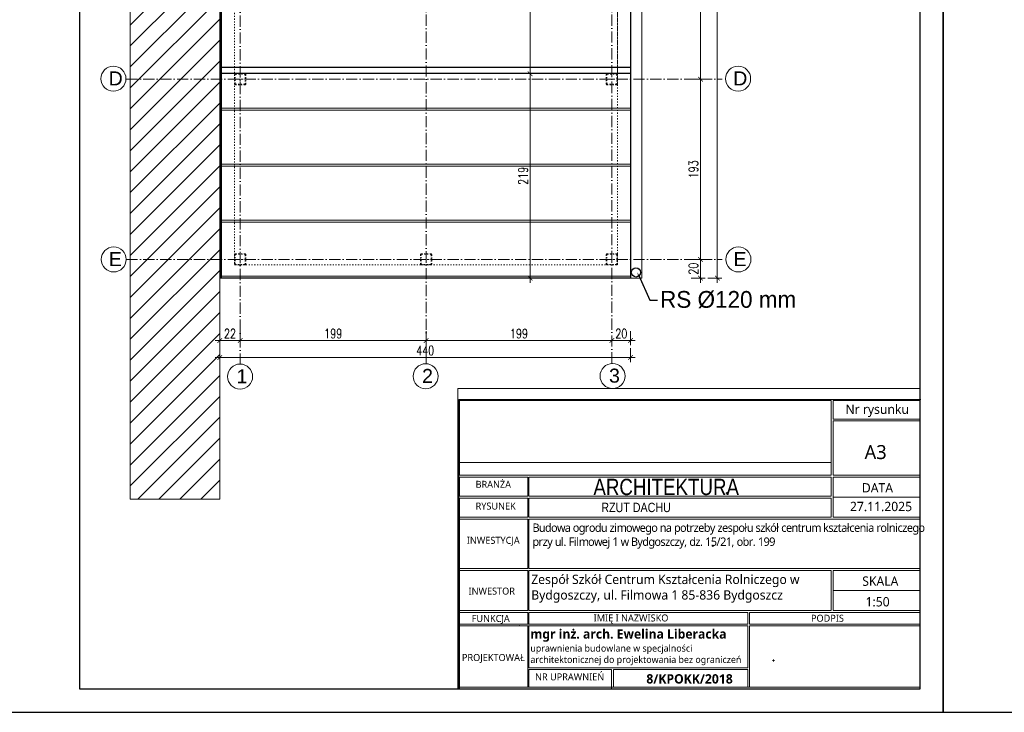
# Model space of a CAD drawing. Header units: millimetres. Extents: x 0 to 27018, y 10208 to 12867.
# Tile 20 of 25: x 22413 to 23468, y 10208 to 10951. Entities that reach past the tile are written whole.
import ezdxf
from ezdxf import colors
from ezdxf.entities.mleader import LeaderData, LeaderLine
from ezdxf.math import Vec2, Vec3

# ---------------------------------------------------------------- set-up
doc = ezdxf.new("R2010")
doc.units = ezdxf.units.MM
for name, pattern in [('ACAD_ISO03W100', [30, 12, -18]), ('ACAD_ISO10W100', [18, 12, -3, 0, -3]), ('OTKJ_A05', [2, 1.5, -0.5])]:
    doc.linetypes.add(name, pattern=pattern)
for name, color, linetype, lineweight in [('0-A-wymiary', 7, 'Continuous', 9), ('0. PRZEKROJOWA', 7, 'Continuous', 30), ('isa_V10520003E16E075_TUsr', 7, 'Continuous', 25), ('isa_V10520003E16E075_TUsr_19165818BF56C1D4', 5, 'OTKJ_A05', 25), ('izolacja', 191, 'BATTING', 0), ('opis', 241, 'Continuous', 13), ('OPISY', 240, 'Continuous', 18), ('osie', 43, 'ACAD_ISO10W100', 0), ('Pikiety', 18, 'Continuous', 0), ('PRZEKROJOWA', 7, 'Continuous', 40), ('Punkty o określonej wysokości', 5, 'Continuous', 0), ('wymiar', 13, 'Continuous', 13)]:
    doc.layers.add(name, color=color, linetype=linetype, lineweight=lineweight)
doc.layers.add('Znak północy', color=7, linetype='Continuous')
doc.styles.add('arial CE', font='txt')
doc.styles.add('MÓJ', font='txt', dxfattribs={"width": 0.8, "height": 20})
doc.styles.add('NOWY 50', font='romans.shx', dxfattribs={"width": 0.75, "height": 10})
doc.styles.add('tekst', font='segoeui.ttf', dxfattribs={"height": 20})
doc.linetypes.add('BATTING', pattern='A,0.00254,-2.54,[134,ltypeshp.shx,S=2.54,R=0,X=-2.54,Y=0],-5.08,[134,ltypeshp.shx,S=2.54,R=180,X=2.54,Y=0],-2.54', length=10.16254)
doc.dimstyles.new('NOWY 1DO50', dxfattribs={"dimtxt": 20, "dimasz": 5, "dimexe": 5, "dimexo": 5, "dimgap": 2.5, "dimtad": 1, "dimdec": 0, "dimtxsty": 'NOWY 50', "dimblk": 'ARCHTICK', "dimcen": 1.25, "dimdle": 5, "dimclrd": 256, "dimclre": 256, "dimclrt": 256, "dimadec": 0, "dimazin": 0, "dimtfac": 1, "dimtdec": 0, "dimtmove": 1, "dimatfit": 0, "dimldrblk": 'ARCHTICK', "dimfxl": 10, "dimfxlon": 1, "dimlwd": -1, "dimlwe": -1, "dimarcsym": 0})
picture_1 = doc.add_image_def('image1.jpg', size_in_pixel=(1523, 254))

# ---------------------------------------------------------------- blocks, each defined once
blk = doc.blocks.new('_ArchTick')
at = {"color": 0, "linetype": 'ByBlock', "const_width": 0.15}
blk.add_lwpolyline([(-0.5, -0.5), (0.5, 0.5)], dxfattribs=at)
blk = doc.blocks.new('*D2870')
at = {"layer": 'Defpoints', "color": 0}
for p in [(22627.5, 10660.6), (23067.5, 10660.6), (23067.5, 10588.5)]:
    blk.add_point(p, dxfattribs=at)
at = {"layer": 'wymiar'}
for p, q in [((22627.5, 10598.5), (22627.5, 10583.5)), ((23067.5, 10598.5), (23067.5, 10583.5)), ((22622.5, 10588.5), (23072.5, 10588.5))]:
    blk.add_line(p, q, dxfattribs=at)
at = {"layer": 'wymiar', "linetype": 'ByBlock', "xscale": 5, "yscale": 5, "zscale": 5, "rotation": 180}
blk.add_blockref('_ArchTick', (22627.5, 10588.5), dxfattribs=at)
at = {"layer": 'wymiar', "linetype": 'ByBlock', "xscale": 5, "yscale": 5, "zscale": 5}
blk.add_blockref('_ArchTick', (23067.5, 10588.5), dxfattribs=at)
at = {"layer": 'wymiar', "insert": (22847.5, 10596), "char_height": 10, "attachment_point": 5, "style": 'NOWY 50'}
blk.add_mtext('440', dxfattribs=at)
blk = doc.blocks.new('*D2871')
at = {"layer": 'Defpoints', "color": 0}
for p in [(22627.5, 10673.7), (22649.5, 10673.7), (22649.5, 10606.7)]:
    blk.add_point(p, dxfattribs=at)
at = {"layer": 'wymiar'}
for p, q in [((22627.5, 10616.7), (22627.5, 10601.7)), ((22649.5, 10616.7), (22649.5, 10601.7)), ((22622.5, 10606.7), (22654.5, 10606.7))]:
    blk.add_line(p, q, dxfattribs=at)
at = {"layer": 'wymiar', "linetype": 'ByBlock', "xscale": 5, "yscale": 5, "zscale": 5, "rotation": 180}
blk.add_blockref('_ArchTick', (22627.5, 10606.7), dxfattribs=at)
at = {"layer": 'wymiar', "linetype": 'ByBlock', "xscale": 5, "yscale": 5, "zscale": 5}
blk.add_blockref('_ArchTick', (22649.5, 10606.7), dxfattribs=at)
at = {"layer": 'wymiar', "insert": (22638.5, 10614.2), "char_height": 10, "attachment_point": 5, "style": 'NOWY 50'}
blk.add_mtext('22', dxfattribs=at)
blk = doc.blocks.new('*D2872')
at = {"layer": 'Defpoints', "color": 0}
for p in [(22649.5, 10663.7), (22848.5, 10625.2), (22848.5, 10606.7)]:
    blk.add_point(p, dxfattribs=at)
at = {"layer": 'wymiar'}
for p, q in [((22649.5, 10616.7), (22649.5, 10601.7)), ((22848.5, 10616.7), (22848.5, 10601.7)), ((22644.5, 10606.7), (22853.5, 10606.7))]:
    blk.add_line(p, q, dxfattribs=at)
at = {"layer": 'wymiar', "linetype": 'ByBlock', "xscale": 5, "yscale": 5, "zscale": 5, "rotation": 180}
blk.add_blockref('_ArchTick', (22649.5, 10606.7), dxfattribs=at)
at = {"layer": 'wymiar', "linetype": 'ByBlock', "xscale": 5, "yscale": 5, "zscale": 5}
blk.add_blockref('_ArchTick', (22848.5, 10606.7), dxfattribs=at)
at = {"layer": 'wymiar', "insert": (22749, 10614.2), "char_height": 10, "attachment_point": 5, "style": 'NOWY 50'}
blk.add_mtext('199', dxfattribs=at)
blk = doc.blocks.new('*D2873')
at = {"layer": 'Defpoints', "color": 0}
for p in [(22848.5, 10625.2), (23047.5, 10611.8), (23047.5, 10606.7)]:
    blk.add_point(p, dxfattribs=at)
at = {"layer": 'wymiar'}
for p, q in [((22848.5, 10616.7), (22848.5, 10601.7)), ((22843.5, 10606.7), (23052.5, 10606.7)), ((23047.5, 10606.8), (23047.5, 10601.7))]:
    blk.add_line(p, q, dxfattribs=at)
at = {"layer": 'wymiar', "linetype": 'ByBlock', "xscale": 5, "yscale": 5, "zscale": 5, "rotation": 180}
blk.add_blockref('_ArchTick', (22848.5, 10606.7), dxfattribs=at)
at = {"layer": 'wymiar', "linetype": 'ByBlock', "xscale": 5, "yscale": 5, "zscale": 5}
blk.add_blockref('_ArchTick', (23047.5, 10606.7), dxfattribs=at)
at = {"layer": 'wymiar', "insert": (22948, 10614.2), "char_height": 10, "attachment_point": 5, "style": 'NOWY 50'}
blk.add_mtext('199', dxfattribs=at)
blk = doc.blocks.new('*D2874')
at = {"layer": 'Defpoints', "color": 0}
for p in [(23067.5, 10663.7), (23047.5, 10611.8), (23067.5, 10606.7)]:
    blk.add_point(p, dxfattribs=at)
at = {"layer": 'wymiar'}
for p, q in [((23067.5, 10616.7), (23067.5, 10601.7)), ((23042.5, 10606.7), (23072.5, 10606.7)), ((23047.5, 10606.8), (23047.5, 10601.7))]:
    blk.add_line(p, q, dxfattribs=at)
at = {"layer": 'wymiar', "linetype": 'ByBlock', "xscale": 5, "yscale": 5, "zscale": 5, "rotation": 180}
blk.add_blockref('_ArchTick', (23047.5, 10606.7), dxfattribs=at)
at = {"layer": 'wymiar', "linetype": 'ByBlock', "xscale": 5, "yscale": 5, "zscale": 5}
blk.add_blockref('_ArchTick', (23067.5, 10606.7), dxfattribs=at)
at = {"layer": 'wymiar', "insert": (23057.5, 10614.2), "char_height": 10, "attachment_point": 5, "style": 'NOWY 50'}
blk.add_mtext('20', dxfattribs=at)
blk = doc.blocks.new('*D2875')
at = {"layer": 'Defpoints', "color": 0}
for p in [(22986, 11473.7), (22959.9, 10892.7), (22986, 10892.7)]:
    blk.add_point(p, dxfattribs=at)
at = {"layer": 'wymiar'}
for p, q in [((22969.9, 11473.7), (22954.9, 11473.7)), ((22959.9, 11478.7), (22959.9, 10887.7)), ((22969.9, 10892.7), (22954.9, 10892.7))]:
    blk.add_line(p, q, dxfattribs=at)
at = {"layer": 'wymiar', "linetype": 'ByBlock', "xscale": 5, "yscale": 5, "zscale": 5}
for p, rotation in [((22959.9, 11473.7), 90), ((22959.9, 10892.7), 270)]:
    blk.add_blockref('_ArchTick', p, dxfattribs=dict(at, rotation=rotation))
at = {"layer": 'wymiar', "insert": (22952.4, 11183.2), "char_height": 10, "attachment_point": 5, "rotation": 90, "style": 'NOWY 50'}
blk.add_mtext('581', dxfattribs=at)
blk = doc.blocks.new('*D2876')
at = {"layer": 'Defpoints', "color": 0}
for p in [(22986, 10892.7), (22959.9, 10673.7), (23056.2, 10673.7)]:
    blk.add_point(p, dxfattribs=at)
at = {"layer": 'wymiar'}
for p, q in [((22969.9, 10892.7), (22954.9, 10892.7)), ((22959.9, 10897.7), (22959.9, 10668.7)), ((22969.9, 10673.7), (22954.9, 10673.7))]:
    blk.add_line(p, q, dxfattribs=at)
at = {"layer": 'wymiar', "linetype": 'ByBlock', "xscale": 5, "yscale": 5, "zscale": 5}
for p, rotation in [((22959.9, 10892.7), 90), ((22959.9, 10673.7), 270)]:
    blk.add_blockref('_ArchTick', p, dxfattribs=dict(at, rotation=rotation))
at = {"layer": 'wymiar', "insert": (22952.4, 10783.2), "char_height": 10, "attachment_point": 5, "rotation": 90, "style": 'NOWY 50'}
blk.add_mtext('219', dxfattribs=at)
blk = doc.blocks.new('*D2878')
at = {"layer": 'Defpoints', "color": 0}
for p in [(23073.4, 11473.7), (23067.5, 10673.7), (23160.4, 10673.7)]:
    blk.add_point(p, dxfattribs=at)
at = {"layer": 'wymiar'}
for p, q in [((23150.4, 11473.7), (23165.4, 11473.7)), ((23160.4, 11478.7), (23160.4, 10668.7)), ((23150.4, 10673.7), (23165.4, 10673.7))]:
    blk.add_line(p, q, dxfattribs=at)
at = {"layer": 'wymiar', "linetype": 'ByBlock', "xscale": 5, "yscale": 5, "zscale": 5}
for p, rotation in [((23160.4, 11473.7), 90), ((23160.4, 10673.7), 270)]:
    blk.add_blockref('_ArchTick', p, dxfattribs=dict(at, rotation=rotation))
at = {"layer": 'wymiar', "insert": (23152.9, 11073.7), "char_height": 10, "attachment_point": 5, "rotation": 90, "style": 'NOWY 50'}
blk.add_mtext('800', dxfattribs=at)
blk = doc.blocks.new('*D2882')
at = {"layer": 'Defpoints', "color": 0}
for p in [(23129.2, 11082.7), (23121.4, 10886.7), (23142.3, 10886.7)]:
    blk.add_point(p, dxfattribs=at)
at = {"layer": 'wymiar'}
for p, q in [((23134.2, 11082.7), (23147.3, 11082.7)), ((23142.3, 11087.7), (23142.3, 10881.7)), ((23132.3, 10886.7), (23147.3, 10886.7))]:
    blk.add_line(p, q, dxfattribs=at)
at = {"layer": 'wymiar', "linetype": 'ByBlock', "xscale": 5, "yscale": 5, "zscale": 5}
for p, rotation in [((23142.3, 11082.7), 90), ((23142.3, 10886.7), 270)]:
    blk.add_blockref('_ArchTick', p, dxfattribs=dict(at, rotation=rotation))
at = {"layer": 'wymiar', "insert": (23134.8, 10984.7), "char_height": 10, "attachment_point": 5, "rotation": 90, "style": 'NOWY 50'}
blk.add_mtext('196', dxfattribs=at)
blk = doc.blocks.new('*D2883')
at = {"layer": 'Defpoints', "color": 0}
for p in [(23121.4, 10886.7), (23131.6, 10693.7), (23142.3, 10693.7)]:
    blk.add_point(p, dxfattribs=at)
at = {"layer": 'wymiar'}
for p, q in [((23132.3, 10886.7), (23147.3, 10886.7)), ((23142.3, 10891.7), (23142.3, 10688.7)), ((23136.6, 10693.7), (23147.3, 10693.7))]:
    blk.add_line(p, q, dxfattribs=at)
at = {"layer": 'wymiar', "linetype": 'ByBlock', "xscale": 5, "yscale": 5, "zscale": 5}
for p, rotation in [((23142.3, 10886.7), 90), ((23142.3, 10693.7), 270)]:
    blk.add_blockref('_ArchTick', p, dxfattribs=dict(at, rotation=rotation))
at = {"layer": 'wymiar', "insert": (23134.8, 10790.2), "char_height": 10, "attachment_point": 5, "rotation": 90, "style": 'NOWY 50'}
blk.add_mtext('193', dxfattribs=at)
blk = doc.blocks.new('*D2884')
at = {"layer": 'Defpoints', "color": 0}
for p in [(23131.6, 10693.7), (23067.5, 10673.7), (23142.3, 10673.7)]:
    blk.add_point(p, dxfattribs=at)
at = {"layer": 'wymiar'}
for p, q in [((23136.6, 10693.7), (23147.3, 10693.7)), ((23142.3, 10698.7), (23142.3, 10668.7)), ((23132.3, 10673.7), (23147.3, 10673.7))]:
    blk.add_line(p, q, dxfattribs=at)
at = {"layer": 'wymiar', "linetype": 'ByBlock', "xscale": 5, "yscale": 5, "zscale": 5}
for p, rotation in [((23142.3, 10693.7), 90), ((23142.3, 10673.7), 270)]:
    blk.add_blockref('_ArchTick', p, dxfattribs=dict(at, rotation=rotation))
at = {"layer": 'wymiar', "insert": (23134.8, 10683.7), "char_height": 10, "attachment_point": 5, "rotation": 90, "style": 'NOWY 50'}
blk.add_mtext('20', dxfattribs=at)
blk = doc.blocks.new('OTRS_P05')
at = {"layer": 'isa_V10520003E16E075_TUsr', "true_color": 0x0a0909}
h = blk.add_hatch(color=18, dxfattribs=at)
h.dxf.hatch_style = 1
h.paths.add_polyline_path([(0.09, 0, 1), (-0.09, 0, 1)])
at = {"layer": 'isa_V10520003E16E075_TUsr', "color": 18, "true_color": 0x0a0909}
blk.add_lwpolyline([(0.09, 0, 1), (-0.09, 0, 1)], format="xyb", close=True, dxfattribs=at)
at = {"layer": 'isa_V10520003E16E075_TUsr_19165818BF56C1D4', "color": 18, "true_color": 0x0a0909}
blk.add_circle((0, 0), 0.09, dxfattribs=at)
blk = doc.blocks.new('OTRN_P05')
at = {"layer": 'isa_V10520003E16E075_TUsr', "true_color": 0x0a0909}
h = blk.add_hatch(color=18, dxfattribs=at)
h.dxf.hatch_style = 1
h.paths.add_polyline_path([(0.09, 0, 1), (-0.09, 0, 1)])
at = {"layer": 'isa_V10520003E16E075_TUsr', "color": 18, "true_color": 0x0a0909}
blk.add_lwpolyline([(0.09, 0, 1), (-0.09, 0, 1)], format="xyb", close=True, dxfattribs=at)
at = {"layer": 'isa_V10520003E16E075_TUsr_19165818BF56C1D4', "color": 18, "true_color": 0x0a0909}
blk.add_circle((0, 0), 0.09, dxfattribs=at)
blk = doc.blocks.new('SUPS01_08')
at = {"lineweight": 18, "true_color": 0x0000ff}
h = blk.add_hatch(color=5, dxfattribs=at)
h.dxf.hatch_style = 1
h.paths.add_polyline_path([(0.09, 0, 1), (-0.09, 0, 1)])
at = {"color": 18, "lineweight": 18, "true_color": 0x0a0909}
blk.add_circle((0, 0), 0.09, dxfattribs=at)

msp = doc.modelspace()

# ---------------------------------------------------------------- hatches: boundary and pattern name
at = {"layer": 'wymiar'}
h = msp.add_hatch(dxfattribs=at)
h.set_pattern_fill('ANSI31', color=256, scale=5)
h.set_pattern_definition([(45, (1021.208, 3533.518), (-11.22532, 11.22532), [])])
h.paths.add_polyline_path([(22627.5, 10436.9), (22531.5, 10436.9), (22531.5, 11667.7), (22627.5, 11667.7)])
at = {"layer": 'wymiar', "lineweight": 5}
h = msp.add_hatch(dxfattribs=at)
h.set_pattern_fill('JIS_LC_20A', color=253, scale=3, angle=135)
h.set_pattern_definition([(180, (0, 3533.52), (-7e-15, -60), []), (180, (-2.12, 3535.64), (-7e-15, -60), [])])
h.paths.add_polyline_path([(22629.5, 10892.7), (22629.5, 10673.7), (23067.5, 10673.7), (23067.5, 10892.7)])

# ---------------------------------------------------------------- linework, layer by layer
at = {"lineweight": 0}
for p, q in [((22884.4, 10462.3), (22884.4, 10542.5)), ((22884.4, 10528.4), (22884.4, 10462.3))]:
    msp.add_line(p, q, dxfattribs=at)
at = {"color": 0, "linetype": 'Continuous'}
msp.add_line((22884.4, 10462.2), (22884.4, 10542.5), dxfattribs=at)
at = {"linetype": 'Continuous', "lineweight": 0}
msp.add_line((23377.4, 10302.9), (23377.4, 10369.5), dxfattribs=at)
msp.add_lwpolyline([(23067.5, 10899.7), (23067.5, 10892.7), (22629.5, 10892.7), (22629.5, 10899.7), (23067.5, 10899.7)])
at = {"lineweight": 0}
msp.add_lwpolyline([(22882.4, 10555.3), (23377.4, 10555.3), (23377.4, 10233.3), (22882.4, 10233.3)], close=True, dxfattribs=at)
at = {"color": 3}
msp.add_circle((23073.3, 10679.8), 5, dxfattribs=at)
at = {"layer": '0-A-wymiary', "linetype": 'ByBlock'}
for p, q in [((23378.4, 10543.5), (22883.4, 10543.5)), ((22883.4, 10543.5), (22883.4, 10233.3)), ((22884.4, 10542.5), (23282.4, 10542.5)), ((22911.2, 10543.5), (23378.4, 10543.5)), ((23282.4, 10542.5), (23282.4, 10462.3)), ((23284.4, 10542.5), (23377.4, 10542.5)), ((23284.4, 10522.6), (23284.4, 10542.5)), ((23377.4, 10542.5), (23377.4, 10522.6)), ((23377.4, 10527.2), (23377.4, 10522.6)), ((23377.4, 10522.6), (23284.4, 10522.6)), ((23284.4, 10520.6), (23377.4, 10520.6)), ((23284.4, 10462.3), (23284.4, 10520.6)), ((23377.4, 10506.9), (23377.4, 10462.3)), ((23282.4, 10462.3), (22884.4, 10462.3)), ((23282.4, 10462.3), (22884.4, 10462.3)), ((22958.4, 10460.3), (22958.4, 10439.8)), ((23377.4, 10462.3), (23284.4, 10462.3)), ((23377.4, 10462.3), (23284.4, 10462.3)), ((23377.4, 10460.3), (23377.4, 10417.3)), ((22884.4, 10439.8), (22957.4, 10439.8)), ((22884.4, 10370.5), (22884.4, 10437.1)), ((22958.4, 10437.8), (22958.4, 10417.3)), ((23284.4, 10438.8), (23377.4, 10438.8)), ((23377.4, 10437.1), (23377.4, 10371.5)), ((22884.4, 10415.3), (22957.4, 10415.3)), ((22884.4, 10372.3), (22884.4, 10415.3)), ((22884.4, 10362.3), (22884.4, 10415.3)), ((22884.4, 10415.3), (22957.4, 10415.3)), ((22957.4, 10415.3), (22957.4, 10362.3)), ((22958.4, 10415.3), (22958.4, 10385.3)), ((22958.4, 10415.3), (23377.4, 10415.3)), ((23377.4, 10415.3), (23377.4, 10362.3)), ((22958.4, 10385.3), (22958.4, 10362.3)), ((22884.4, 10298.9), (22884.4, 10371.5)), ((22957.4, 10362.3), (22884.4, 10362.3)), ((22957.4, 10362.3), (22884.4, 10362.3)), ((23377.4, 10362.3), (22958.4, 10362.3)), ((22958.4, 10360.3), (22958.4, 10317.3)), ((23284.4, 10338.8), (23377.4, 10338.8)), ((22958.4, 10315.3), (22958.4, 10302.9)), ((22958.4, 10315.3), (22958.4, 10302.9)), ((22884.4, 10302.9), (22958.4, 10302.9)), ((23194.9, 10302.9), (23377.4, 10302.9)), ((22884.4, 10300.9), (22957.4, 10300.9)), ((22884.4, 10300.9), (22958.4, 10300.9)), ((22884.4, 10234.3), (22884.4, 10300.9)), ((22957.4, 10300.9), (22957.4, 10235.3)), ((22958.4, 10300.9), (23192.9, 10300.9)), ((22958.4, 10300.9), (23192.9, 10300.9)), ((22958.4, 10300.9), (22958.4, 10256.1)), ((22958.4, 10256.1), (22958.4, 10300.9)), ((23192.9, 10300.9), (23192.9, 10298.9)), ((23192.9, 10300.9), (23192.9, 10256.1)), ((23194.9, 10300.9), (23282.4, 10300.9)), ((23194.9, 10300.9), (23377.4, 10300.9)), ((23194.9, 10235.3), (23194.9, 10300.9)), ((23194.9, 10300.9), (23377.4, 10300.9)), ((23377.4, 10300.9), (23377.4, 10235.3)), ((23192.9, 10256.1), (22958.4, 10256.1)), ((22958.4, 10254.1), (22958.4, 10235.3)), ((22958.4, 10235.3), (22958.4, 10254.1)), ((23047.1, 10254.1), (23047.1, 10234.3)), ((22957.4, 10235.3), (22884.4, 10235.3)), ((22884.4, 10235.3), (23377.4, 10235.3)), ((22884.4, 10233.3), (22957.4, 10233.3)), ((22908.4, 10233.3), (23377.4, 10233.3)), ((22958.4, 10233.3), (23192.9, 10233.3)), ((23194.9, 10233.3), (23377.4, 10233.3))]:
    msp.add_line(p, q, dxfattribs=at)
for points in [[(22957.4, 10439.8), (22884.4, 10439.8), (22884.4, 10460.3), (22957.4, 10460.3)], [(22958.4, 10460.3), (23282.4, 10460.3), (23282.4, 10439.8), (22958.4, 10439.8)], [(23309.4, 10460.3), (23377.4, 10460.3), (23377.4, 10417.3), (23309.4, 10417.3)], [(22957.4, 10417.3), (22884.4, 10417.3), (22884.4, 10437.8), (22957.4, 10437.8)], [(22957.4, 10417.3), (22884.4, 10417.3), (22884.4, 10437.8), (22957.4, 10437.8)], [(22958.4, 10437.8), (23282.4, 10437.8), (23282.4, 10417.3), (22958.4, 10417.3)], [(22957.4, 10317.3), (22884.4, 10317.3), (22884.4, 10360.3), (22957.4, 10360.3)], [(22958.4, 10360.3), (23282.4, 10360.3), (23282.4, 10317.3), (22958.4, 10317.3)], [(22957.4, 10302.9), (22884.4, 10302.9), (22884.4, 10315.3), (22957.4, 10315.3)], [(22958.4, 10315.3), (23192.9, 10315.3), (23192.9, 10302.9), (22958.4, 10302.9)], [(23047.1, 10235.3), (22958.4, 10235.3), (22958.4, 10254.1), (23047.1, 10254.1)], [(23049.1, 10254.1), (23192.9, 10254.1), (23192.9, 10235.3), (23049.1, 10235.3)]]:
    msp.add_lwpolyline(points, dxfattribs=at)
for points in [[(22884.4, 10460.3), (22957.4, 10460.3), (22957.4, 10439.8), (22884.4, 10439.8)], [(23284.4, 10460.3), (23377.4, 10460.3), (23377.4, 10417.3), (23284.4, 10417.3)], [(22884.4, 10437.8), (22957.4, 10437.8), (22957.4, 10417.3), (22884.4, 10417.3)], [(22884.4, 10360.3), (22957.4, 10360.3), (22957.4, 10317.3), (22884.4, 10317.3)], [(23284.4, 10360.3), (23377.4, 10360.3), (23377.4, 10317.3), (23284.4, 10317.3)], [(22884.4, 10315.3), (22957.4, 10315.3), (22957.4, 10302.9), (22884.4, 10302.9)], [(23194.9, 10315.3), (23377.4, 10315.3), (23377.4, 10302.9), (23194.9, 10302.9)], [(23049.1, 10254.1), (23192.9, 10254.1), (23192.9, 10235.3), (23049.1, 10235.3)]]:
    msp.add_lwpolyline(points, close=True, dxfattribs=at)
msp.add_point((22948.3, 10301.1), dxfattribs=at)
msp.add_point((22948.3, 10301.1), dxfattribs=at)
at = {"layer": '0. PRZEKROJOWA'}
for p, q in [((22629.5, 10673.7), (22627.5, 10673.7)), ((22631.5, 10673.7), (22629.5, 10673.7))]:
    msp.add_line(p, q, dxfattribs=at)
msp.add_lwpolyline([(22629.5, 11473.7), (23067.5, 11473.7), (23067.5, 10673.7), (22629.5, 10673.7)], close=True, dxfattribs=at)
at = {"layer": 'izolacja', "lineweight": 0, "ltscale": 0.1}
msp.add_line((22628.5, 11473.7), (22628.5, 10673.7), dxfattribs=at)
at = {"layer": 'opis', "color": 0}
for centre in [(22513.7, 10887.3), (23182.7, 10887.3), (22514, 10693.6), (23183, 10693.6), (22649.3, 10568.1), (22848, 10568.5), (23048.2, 10568.7)]:
    msp.add_circle(centre, 13.4, dxfattribs=at)
at = {"layer": 'osie'}
for p, q in [((22649.5, 11624.7), (22649.5, 10581.5)), ((22848.5, 10581.9), (22848.5, 11624.7)), ((23047.5, 10582.1), (23047.5, 11624.7)), ((22527.5, 10886.7), (23165.5, 10886.7)), ((22527.5, 10693.7), (23165.5, 10693.7))]:
    msp.add_line(p, q, dxfattribs=at)
at = {"layer": 'wymiar'}
for p, q in [((22627.5, 11602.1), (22627.5, 10437.5)), ((22629.5, 11473.7), (22629.5, 10673.7)), ((23079.5, 11473.7), (23079.5, 10673.7)), ((23067.5, 10673.7), (23079.5, 10673.7))]:
    msp.add_line(p, q, dxfattribs=at)
at = {"layer": 'wymiar', "linetype": 'ACAD_ISO03W100', "lineweight": 5, "ltscale": 0.1}
for p, q in [((22643.5, 11473.7), (22643.5, 10687.7)), ((23053.5, 10687.7), (23053.5, 11473.7)), ((22649.5, 10893.2), (22649.5, 10880.3)), ((23047.5, 10893.2), (23047.5, 10880.3)), ((22655.7, 10886.7), (22643.3, 10886.7)), ((23053.7, 10886.7), (23041.3, 10886.7)), ((22655.7, 10693.7), (22643.3, 10693.7)), ((22649.5, 10700.2), (22649.5, 10687.3)), ((22854.7, 10693.7), (22842.3, 10693.7)), ((22848.5, 10700.2), (22848.5, 10687.3)), ((23053.7, 10693.7), (23041.3, 10693.7)), ((23047.5, 10700.2), (23047.5, 10687.3)), ((22643.5, 10687.7), (23053.5, 10687.7))]:
    msp.add_line(p, q, dxfattribs=at)
at = {"layer": 'wymiar'}
msp.add_lwpolyline([(22627.5, 10436.9), (22531.5, 10436.9), (22531.5, 11667.7), (22627.5, 11667.7)], close=True, dxfattribs=at)
at = {"layer": 'wymiar', "linetype": 'ACAD_ISO03W100', "lineweight": 5, "ltscale": 0.1}
msp.add_lwpolyline([(22629.5, 11473.7), (23053.5, 11473.7), (23053.5, 10892.7), (23067.5, 10892.7), (23067.5, 10673.7), (22629.5, 10673.7), (22629.5, 11473.7)], close=True, dxfattribs=at)
for points in [[(22655.5, 10891.8), (22655.5, 10881.6, -0.414214), (22654.6, 10880.7), (22644.4, 10880.7, -0.414214), (22643.5, 10881.6), (22643.5, 10891.8, -0.414214), (22644.4, 10892.7), (22654.6, 10892.7, -0.414214)], [(23053.5, 10891.8), (23053.5, 10881.6, -0.414214), (23052.6, 10880.7), (23042.4, 10880.7, -0.414214), (23041.5, 10881.6), (23041.5, 10891.8, -0.414214), (23042.4, 10892.7), (23052.6, 10892.7, -0.414214)], [(22654.9, 10891.5), (22654.9, 10881.9, -0.414214), (22654.3, 10881.3), (22644.7, 10881.3, -0.414214), (22644.1, 10881.9), (22644.1, 10891.5, -0.414214), (22644.7, 10892.1), (22654.3, 10892.1, -0.414214)], [(23052.9, 10891.5), (23052.9, 10881.9, -0.414214), (23052.3, 10881.3), (23042.7, 10881.3, -0.414214), (23042.1, 10881.9), (23042.1, 10891.5, -0.414214), (23042.7, 10892.1), (23052.3, 10892.1, -0.414214)], [(22655.5, 10698.8), (22655.5, 10688.6, -0.414214), (22654.6, 10687.7), (22644.4, 10687.7, -0.414214), (22643.5, 10688.6), (22643.5, 10698.8, -0.414214), (22644.4, 10699.7), (22654.6, 10699.7, -0.414214)], [(22654.9, 10698.5), (22654.9, 10688.9, -0.414214), (22654.3, 10688.3), (22644.7, 10688.3, -0.414214), (22644.1, 10688.9), (22644.1, 10698.5, -0.414214), (22644.7, 10699.1), (22654.3, 10699.1, -0.414214)], [(22854.5, 10698.8), (22854.5, 10688.6, -0.414214), (22853.6, 10687.7), (22843.4, 10687.7, -0.414214), (22842.5, 10688.6), (22842.5, 10698.8, -0.414214), (22843.4, 10699.7), (22853.6, 10699.7, -0.414214)], [(22853.9, 10698.5), (22853.9, 10688.9, -0.414214), (22853.3, 10688.3), (22843.7, 10688.3, -0.414214), (22843.1, 10688.9), (22843.1, 10698.5, -0.414214), (22843.7, 10699.1), (22853.3, 10699.1, -0.414214)], [(23053.5, 10698.8), (23053.5, 10688.6, -0.414214), (23052.6, 10687.7), (23042.4, 10687.7, -0.414214), (23041.5, 10688.6), (23041.5, 10698.8, -0.414214), (23042.4, 10699.7), (23052.6, 10699.7, -0.414214)], [(23052.9, 10698.5), (23052.9, 10688.9, -0.414214), (23052.3, 10688.3), (23042.7, 10688.3, -0.414214), (23042.1, 10688.9), (23042.1, 10698.5, -0.414214), (23042.7, 10699.1), (23052.3, 10699.1, -0.414214)]]:
    msp.add_lwpolyline(points, format="xyb", close=True, dxfattribs=at)
at = {"layer": 'Znak północy', "ltscale": 10}
for points in [[(22352.8, 11692.7), (23402.4, 11692.7), (23402.4, 10208.3), (22352.8, 10208.3)], [(23402.4, 11692.7), (24452, 11692.7), (24452, 10208.3), (23402.4, 10208.3)], [(22477.8, 11667.7), (23377.4, 11667.7), (23377.4, 10233.3), (22477.8, 10233.3)]]:
    msp.add_lwpolyline(points, close=True, dxfattribs=at)

# ---------------------------------------------------------------- block references
at = {"layer": 'Pikiety', "color": 18, "true_color": 0x000000, "xscale": 5, "yscale": 5, "zscale": 5}
for name, p in [('OTRN_P05', (23170.6, 10443.2)), ('OTRS_P05', (23155.6, 10386.7)), ('OTRS_P05', (23220.6, 10263.8))]:
    msp.add_blockref(name, p, dxfattribs=at)
at = {"layer": 'Punkty o określonej wysokości', "color": 5, "true_color": 0x0000ff, "xscale": 5, "yscale": 5, "zscale": 5}
msp.add_blockref('SUPS01_08', (22930.3, 10311.8), dxfattribs=at)

# ---------------------------------------------------------------- texts
at = {"layer": '0-A-wymiary', "linetype": 'ByBlock', "attachment_point": 1, "style": 'tekst'}
for s, width, heights, insert, char_height, own_width in [('{\\f@Microsoft YaHei Light|b0|i0|c238|p34;Nr rysunku}', 375.174, [18.6], (23297.6, 10538.1, -1), 10, 187.587), ('{\\f@Microsoft YaHei Light|b0|i0|c238|p34;BRANŻA}', 375.174, [0], (22901.5, 10456.4, -1), 7.5, 187.587), ('{\\FTechnicLite|c2;ARCHITEKTURA}', 375.174, [0], (23027.7, 10458.6, -1), 17.5, 187.587), ('{\\f@Microsoft YaHei Light|b0|i0|c238|p34;DATA}', 375.174, [0], (23315.2, 10453.9, -1), 10, 187.587), ('{\\f@Microsoft YaHei Light|b0|i0|c238|p34;INWESTYCJA}', 375.174, [0], (22892.1, 10396.4, -1), 7.5, 187.587), ('{\\f@Microsoft YaHei Light|b0|i0|c238|p34;SKALA}', 375.174, [0], (23315.6, 10353.9, -1), 10, 187.587), ('{\\f@Microsoft YaHei Light|b0|i0|c238|p34;INWESTOR}', 375.174, [0], (22893.9, 10342, -1), 7.5, 187.587), ('{\\f@Microsoft YaHei Light|b0|i0|c238|p34;FUNKCJA}', 375.174, [0], (22897.3, 10312.7), 7.5, 187.587), ('{\\fYu Gothic Medium|b0|i0|c238|p34;IMIĘ I NAZWISKO}', 375.174, [0], (23028, 10313.2), 7.5, 187.587), ('{\\fYu Gothic Medium|b0|i0|c238|p34;PODPIS}', 375.174, [0], (23260.7, 10312.9), 7.5, 187.587), ('{\\f@Microsoft YaHei Light|b1|i0|c238|p34;\\H1.37614x;mgr inż. arch. Ewelina Liberacka\\P\\f@Microsoft YaHei Light|b0|i0|c238|p34;\\H0.72667x;uprawnienia budowlane w specjalności\\Parchitektonicznej do projektowania bez ograniczeń}', 787.56, [155.3], (22960.2, 10297.3), 7.267, 393.78), ('{\\f@Microsoft YaHei Light|b0|i0|c238|p34;PROJEKTOWAŁ}', 375.174, [0], (22886.9, 10270.8, -1), 7.5, 187.587), ('{\\f@Microsoft YaHei Light|b0|i0|c238|p34;NR UPRAWNIEŃ}', 375.174, [0], (22965.2, 10250.1), 7.5, 187.587), ('\\A1;{\\f@Microsoft YaHei Light|b1|i0|c238|p34;8/KPOKK/2018}', 438.023, [185.6], (23084.4, 10249.2), 10, 219.012)]:
    msp.add_mtext_dynamic_manual_height_columns(s, width=width, gutter_width=12.5, heights=heights, dxfattribs=dict(at, insert=insert, char_height=char_height)).dxf.set("width", own_width)
for s, insert, char_height, width in [('{\\f@Microsoft YaHei Light|b0|i0|c238|p34;A3}', (23318.1, 10494.7, -1), 15, 187.587), ('{\\f@Microsoft YaHei Light|b0|i0|c238|p34;RYSUNEK}', (22901.5, 10433.1, -1), 7.5, 187.587), ('      {\\FTechnicLite|c2;\\H0.714286x;RZUT DACHU}', (23007.7, 10432.9), 14, 343.768), ('{\\f@Microsoft YaHei Light|b0|i0|c238|p34;27.11.2025}', (23302.4, 10433.9, -1), 10, 3751.737), ('{\\T0.9;\\f@Microsoft YaHei Light|b0|i0|c238|p34;Budowa ogrodu zimowego na potrzeby zespołu szkół centrum kształcenia rolniczego przy ul. Filmowej 1 w Bydgoszczy, dz. 15/21, obr. 199}', (22962.4, 10410.7), 9, 422.683), ('{\\A1;\\fMicrosoft YaHei Light|b0|i0|c238|p34;Zespół Szkół Centrum Kształcenia Rolniczego w \\PBydgoszczy, ul. Filmowa 1 85-836 Bydgoszcz}', (22961.1, 10355.8), 10, 7242.059), ('{\\f@Microsoft YaHei Light|b0|i0|c238|p34;1:50}', (23319.1, 10331.8, -1), 10, 187.587)]:
    msp.add_mtext(s, dxfattribs=dict(at, insert=insert, char_height=char_height, width=width))
at = {"layer": 'opis', "color": 0, "char_height": 15, "attachment_point": 1, "style": 'arial CE'}
for s, insert in [('{\\fArial|b0|i0|c238|p34;\\C7;D }', (22508.5, 10895.1)), ('{\\fArial|b0|i0|c238|p34;\\C7;D }', (23177.4, 10895.1)), ('{\\fArial|b0|i0|c238|p34;\\C7;E }', (22508.7, 10701.5)), ('{\\fArial|b0|i0|c238|p34;\\C7;E }', (23177.7, 10701.5)), ('{\\fArial|b0|i0|c238|p34;\\C7;2 }', (22844.2, 10576.3)), ('{\\fArial|b0|i0|c238|p34;\\C7;3 }', (23044.4, 10576.6)), ('{\\fArial|b0|i0|c238|p34;\\C7;1 }', (22645.5, 10575.9))]:
    msp.add_mtext(s, dxfattribs=dict(at, insert=insert))
at = {"layer": 'PRZEKROJOWA', "insert": (22549.6, 11360.1), "char_height": 20, "width": 535.675, "attachment_point": 3, "rotation": 90, "style": 'MÓJ'}
msp.add_mtext(' istniejący budynek poza opracowaniem', dxfattribs=at)

# ---------------------------------------------------------------- dimensions: what is measured, and where the dimension line sits
at = {"layer": 'wymiar'}
for base, p1, p2, picture, middle in [((22959.9, 10892.7), (22986, 11473.7), (22986, 10892.7), '*D2875', (22952.4, 11183.2)), ((23160.4, 10673.7), (23073.4, 11473.7), (23067.5, 10673.7), '*D2878', (23152.9, 11073.7)), ((23142.3, 10886.7), (23129.2, 11082.7), (23121.4, 10886.7), '*D2882', (23134.8, 10984.7)), ((22959.9, 10673.7), (22986, 10892.7), (23056.2, 10673.7), '*D2876', (22952.4, 10783.2)), ((23142.3, 10693.7), (23121.4, 10886.7), (23131.6, 10693.7), '*D2883', (23134.8, 10790.2)), ((23142.3, 10673.7), (23131.6, 10693.7), (23067.5, 10673.7), '*D2884', (23134.8, 10683.7))]:
    dim = msp.add_linear_dim(base=base, p1=p1, p2=p2, angle=90, dimstyle='NOWY 1DO50', dxfattribs=at)
    dim.commit()
    dim.dimension.update_dxf_attribs({"geometry": picture, "text_midpoint": middle})
for base, p1, p2, picture, middle in [((22649.5, 10606.7), (22627.5, 10673.7), (22649.5, 10673.7), '*D2871', (22638.5, 10614.2)), ((23067.5, 10588.5), (22627.5, 10660.6), (23067.5, 10660.6), '*D2870', (22847.5, 10596)), ((22848.5, 10606.7), (22649.5, 10663.7), (22848.5, 10625.2), '*D2872', (22749, 10614.2)), ((23067.5, 10606.7), (23047.5, 10611.8), (23067.5, 10663.7), '*D2874', (23057.5, 10614.2)), ((23047.5, 10606.7), (22848.5, 10625.2), (23047.5, 10611.8), '*D2873', (22948, 10614.2))]:
    dim = msp.add_linear_dim(base=base, p1=p1, p2=p2, dimstyle='NOWY 1DO50', dxfattribs=at)
    dim.commit()
    dim.dimension.update_dxf_attribs({"geometry": picture, "text_midpoint": middle})

# ---------------------------------------------------------------- pictures from other files: only their frames are drawn
image = msp.add_image(picture_1, insert=(22884.4, 10476.2), size_in_units=(398, 66.4), dxfattribs=at)
image.dxf.flags = 7

# ---------------------------------------------------------------- leaders
at = {"layer": 'OPISY'}
ml = msp.add_multileader_mtext('Standard', dxfattribs=at)
ml.set_content('RS %%C120 mm', color=256)
ml.set_leader_properties()
ml.build(insert=Vec2(0, 0))
ctx = ml.context
ctx.base_point, ctx.char_height, ctx.landing_gap_size, ctx.plane_origin = Vec3(23096.2, 10650.1), 18, 0, Vec3(23078.1, 10777.8)
notes = []
notes.append((ctx, [(1, (1, 1, 0), (23088.2, 10650.1), (1, 0), 8, [(0, [(23074.5, 10680), (23088.2, 10650.1)], 0, [])])]))
ctx.mtext.insert, ctx.mtext.alignment, ctx.mtext.flow_direction = Vec3(23244.9, 10659.8), 3, 5
for ctx, leaders in notes:
    for number, flags, end, landing, length, lines in leaders:
        leader = LeaderData()
        leader.index, (leader.has_last_leader_line, leader.has_dogleg_vector, leader.attachment_direction) = number, flags
        leader.last_leader_point, leader.dogleg_vector, leader.dogleg_length = Vec3(end), Vec3(landing), length
        for number, points, colour, breaks in lines:
            line = LeaderLine()
            line.index, line.vertices, line.color, line.breaks = number, Vec3.list(points), colors.encode_raw_color(colour), breaks
            leader.lines.append(line)
        ctx.leaders.append(leader)

doc.saveas('drawing.dxf')
